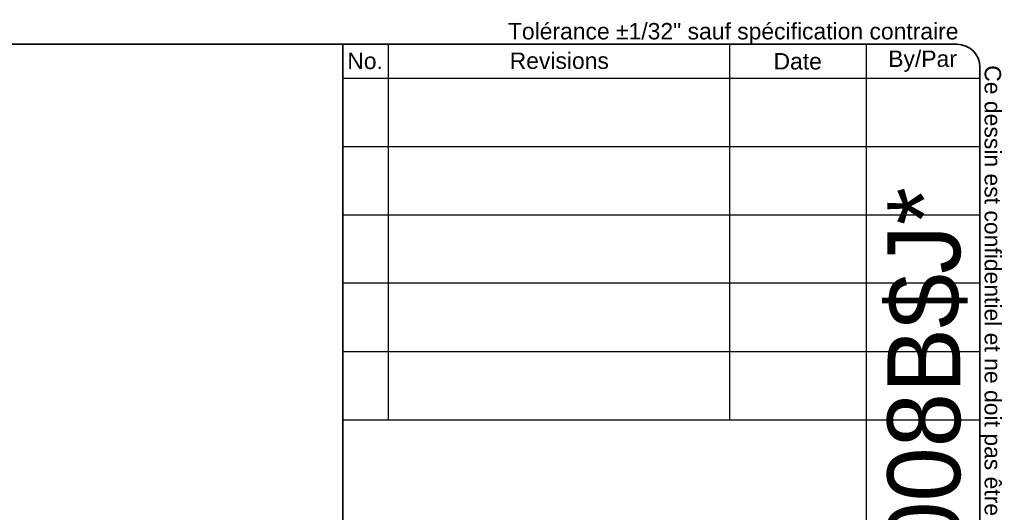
# Model space of a CAD drawing. Header units: inches. Extents: x 2 to 144, y 2 to 93.
# Tile 8 of 8: x 97 to 144, y 70 to 93. Entities that reach past the tile are written whole.
import ezdxf
from ezdxf.enums import TextEntityAlignment as Align

# ---------------------------------------------------------------- set-up
doc = ezdxf.new("R2010")
doc.units = ezdxf.units.IN
doc.header["$LTSCALE"] = 8.616264
doc.header["$MEASUREMENT"] = 0
doc.layers.get('0').update_dxf_attribs({"lineweight": 25})
doc.layers.add('Sketch Geometry(ANSI)', color=7, linetype='Continuous', lineweight=25)
doc.layers.add('Symbols(ANSI)', color=7, linetype='Continuous', lineweight=25)
doc.styles.add('Current-ANSI', font='arial.ttf')
doc.styles.add('Text Style44', font='arialbd.ttf')
doc.styles.add('Text Style83', font='FRE3OF9X.TTF')

# ---------------------------------------------------------------- blocks, each defined once
blk = doc.blocks.new('Title Blocks EXM - ANSI B')
at = {"layer": 'Sketch Geometry(ANSI)'}
for p, q in [((13.25, 10.687), (16.625, 10.687)), ((13.5, 10.687), (13.5, 8.625)), ((15.375, 10.687), (15.375, 8.625)), ((16.125, 10.687), (16.125, 3.5)), ((16.75, 10.562), (16.75, 0.375)), ((13.25, 10.5), (16.75, 10.5)), ((13.25, 10.125), (16.75, 10.125)), ((13.25, 9.75), (16.75, 9.75)), ((16.75, 9.375), (13.25, 9.375)), ((13.25, 9), (16.75, 9)), ((16.75, 9), (16.75, 8.625)), ((13.25, 8.625), (16.75, 8.625))]:
    blk.add_line(p, q, dxfattribs=at)
at = {"layer": 'Sketch Geometry(ANSI)', "linetype": 'Continuous', "lineweight": 35}
for q in [(13.25, 10.687), (13.25, 3.5)]:
    blk.add_line((13.25, 8.625), q, dxfattribs=at)
at = {"layer": 'Sketch Geometry(ANSI)'}
blk.add_arc((16.625, 10.562), 0.125, 0, 90, dxfattribs=at)
at = {"layer": 'Symbols(ANSI)', "color": 7, "char_height": 0.09, "attachment_point": 5, "style": 'Current-ANSI'}
for s, insert, width in [('Revisions', (14.4395, 10.5958), 1.873306), ('By/Par', (16.4354, 10.5938), 0.622018), ('No.', (13.3727, 10.5947), 0.250391), ('Date', (15.7494, 10.5928), 0.751347)]:
    blk.add_mtext(s, dxfattribs=dict(at, insert=insert, width=width))
at = {"layer": 'Symbols(ANSI)', "color": 7, "style": 'Current-ANSI'}
for tag, p in [('REV1', (13.3753, 10.3127)), ('REV1DATE', (15.7496, 10.31)), ('REV1BY', (16.4371, 10.3133)), ('REV2', (13.3734, 9.9377)), ('REV2DATE', (15.7475, 9.9406)), ('REV2BY', (16.4372, 9.9385)), ('REV3', (13.3741, 9.563)), ('REV3DATE', (15.7516, 9.563)), ('REV3BY', (16.4372, 9.5635)), ('REV4', (13.3766, 9.1879)), ('REV4DATE', (15.7516, 9.1879)), ('REV4BY', (16.4411, 9.1885)), ('REV5', (13.3734, 8.8129)), ('REV5DATE', (15.7516, 8.8129)), ('REV5BY', (16.4379, 8.8113)), ('MFG_APPROVED_DATE', (16.3934, 2.3745)), ('DETAIL_REV', (16.2494, 0.9257))]:
    blk.add_attdef(tag, text='', height=0.09, dxfattribs=at).set_placement(p, align=Align.MIDDLE_CENTER)
for tag, p in [('REV1DESC', (13.5255, 10.3098)), ('REV2DESC', (13.5253, 9.9374)), ('REV3DESC', (13.528, 9.5635)), ('REV4DESC', (13.533, 9.1903)), ('REV5DESC', (13.5322, 8.8113)), ('COMPANY', (14.1202, 2.375))]:
    blk.add_attdef(tag, text='', height=0.09, dxfattribs=at).set_placement(p, align=Align.MIDDLE_LEFT)
at = {"layer": 'Symbols(ANSI)', "color": 7, "style": 'Text Style83'}
blk.add_attdef('BARCODE_001', (16.6422, 3.8355), '', height=0.4, rotation=90, dxfattribs=at)
at = {"layer": 'Symbols(ANSI)', "color": 7}
for tag, p, height, style in [('IDW_DATE_001', (16.1158, 2.08), 0.09, 'Current-ANSI'), ('MATERIEL_001', (13.9591, 1.7815), 0.09, 'Current-ANSI'), ('FINISH_001', (16.1353, 1.4698), 0.09, 'Current-ANSI'), ('COLOR_001', (14.0553, 1.4037), 0.09, 'Current-ANSI'), ('FINISH_002', (16.0762, 1.3198), 0.09, 'Current-ANSI'), ('IDW_DESC_001', (13.7196, 0.8851), 0.09, 'Current-ANSI'), ('Sheet_Number_001', (16.3415, 0.5807), 0.09, 'Current-ANSI'), ('IDW_REV_001', (15.9474, 0.3552), 0.14, 'Text Style44'), ('IDW_NAME_001', (13.6851, 0.3043), 0.14, 'Text Style44'), ('Number_of_sheets_001', (16.5509, 0.3301), 0.09, 'Current-ANSI')]:
    blk.add_attdef(tag, p, '', height=height, dxfattribs=dict(at, style=style))
blk = doc.blocks.new('Borders 9_EXM - B (Inch)')
at = {"layer": 'Sketch Geometry(ANSI)', "linetype": 'Continuous', "lineweight": 35}
for p, q in [((16.3979, 10.6915), (0.5229, 10.6915)), ((16.5229, 0.3795), (16.5229, 10.5665))]:
    blk.add_line(p, q, dxfattribs=at)
blk.add_arc((16.3979, 10.5665), 0.125, 0, 90, dxfattribs=at)
at = {"layer": 'Symbols(ANSI)', "color": 7, "insert": (13.9302, 10.6908), "char_height": 0.09, "attachment_point": 7, "style": 'Current-ANSI'}
blk.add_mtext('Tolérance ±1/32" sauf spécification contraire', dxfattribs=at)
at = {"layer": 'Symbols(ANSI)', "color": 7, "insert": (16.5222, 10.576), "char_height": 0.09, "attachment_point": 7, "rotation": 270, "style": 'Current-ANSI'}
blk.add_mtext('Ce dessin est confidentiel et ne doit pas être reproduit ou utilisé sans le consentement de EXM', dxfattribs=at)
at = {"layer": 'Symbols(ANSI)', "color": 7, "style": 'Current-ANSI'}
blk.add_attdef('FILENAME_AND_PATH_001', (5.9364, 10.7181), '', height=0.09, dxfattribs=at)

msp = doc.modelspace()

# ---------------------------------------------------------------- block references
at = {"xscale": 8.6162636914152, "yscale": 8.6162636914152, "zscale": 8.6162636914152}
msp.add_blockref('Borders 9_EXM - B (Inch)', (0, 0), dxfattribs=at)
ref = msp.add_blockref('Title Blocks EXM - ANSI B', (-1.957, 0.039), dxfattribs=dict(xscale=8.6162636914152, yscale=8.6162636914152, zscale=8.6162636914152))
ref.add_attrib('BARCODE_001', '*$H5412ESB242008B$J*', (141.437, 33.087), dxfattribs={"layer": 'Symbols(ANSI)', "color": 7, "height": 3.44651, "rotation": 90, "style": 'Text Style83'})

doc.saveas('drawing.dxf')
